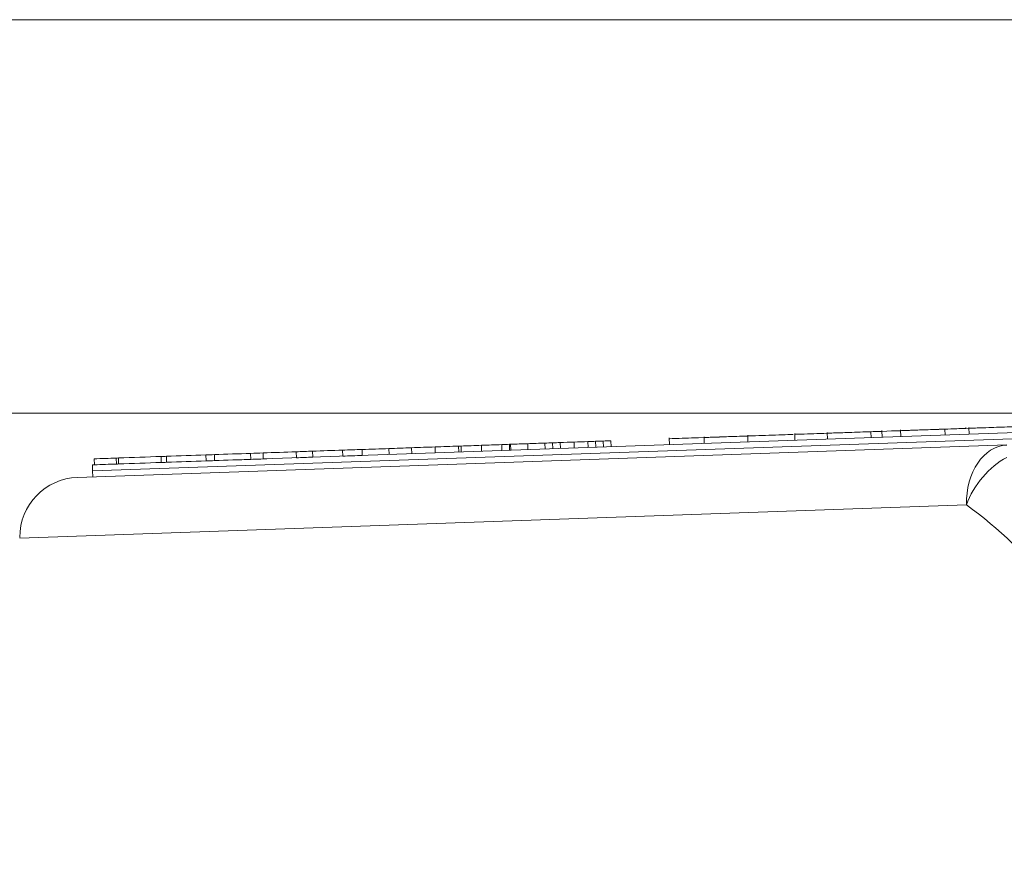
# Model space of a CAD drawing. Header units: millimetres. Extents: x 4 to 836, y 5 to 589.
# Tile 73 of 96: x 467 to 484, y 521 to 535. Entities that reach past the tile are written whole.
import ezdxf

# ---------------------------------------------------------------- set-up
doc = ezdxf.new("R2010")
doc.units = ezdxf.units.MM
doc.layers.add('1', color=7, linetype='Continuous', true_color=0xffffff)
doc.styles.add('ideas_simplex', font='simplex.shx')
doc.dimstyles.get("Standard").update_dxf_attribs({"dimtxt": 0.18, "dimasz": 0.18, "dimexe": 0.18, "dimexo": 0.0625, "dimgap": 0.09, "dimtad": 0, "dimtih": 1, "dimtoh": 1, "dimdec": 4, "dimzin": 0, "dimdsep": 46, "dimtxsty": 'Standard', "dimcen": 0.09, "dimadec": 0, "dimazin": 0, "dimtfac": 1, "dimtdec": 4, "dimtofl": 0, "dimtmove": 0, "dimatfit": 3, "dimfxl": 1, "dimtolj": 1, "dimtzin": 0, "dimarcsym": 0})

# ---------------------------------------------------------------- blocks, each defined once
blk = doc.blocks.new('_U3')
at = {"layer": '1', "color": 152, "lineweight": 13}
for p, q in [((503.061681, 528.704345), (443.231365, 528.704345)), ((503.061681, 474.704345), (443.231365, 474.704345))]:
    blk.add_line(p, q, dxfattribs=at)
at = {"layer": '1', "color": 27, "lineweight": 13}
blk.add_line((445.231365, 528.704345), (445.231365, 474.704345), dxfattribs=at)
at = {"layer": '1', "color": 87, "lineweight": 25}
for p, q in [((443.731365, 510.291845), (438.106365, 510.291845)), ((438.106365, 510.291845), (438.106365, 508.791845)), ((443.731365, 508.791845), (443.731365, 510.291845)), ((438.106365, 494.616845), (438.106365, 493.116845)), ((443.731365, 493.116845), (443.731365, 494.616845)), ((438.106365, 493.116845), (443.731365, 493.116845))]:
    blk.add_line(p, q, dxfattribs=at)
at = {"layer": '1', "color": 27, "lineweight": 18}
for points in [[(445.231365, 528.704345), (445.760346, 525.704347), (444.702384, 525.704343)], [(445.231365, 474.704345), (444.702384, 477.704343), (445.760346, 477.704347)]]:
    blk.add_solid(points, dxfattribs=at)
at = {"layer": '1', "color": 87, "linetype": 'Continuous', "lineweight": 25, "char_height": 3, "attachment_point": 7, "rotation": 90, "line_spacing_factor": 1.204819, "style": 'ideas_simplex'}
for s, insert in [('\\W1.1692;2.126', (443.577865, 494.564345)), ('\\W1.0362;54', (436.265365, 499.019345))]:
    blk.add_mtext(s, dxfattribs=dict(at, insert=insert))

msp = doc.modelspace()

# ---------------------------------------------------------------- linework, layer by layer
at = {"layer": '1', "color": 251, "linetype": 'Continuous', "lineweight": 18}
msp.add_line((584.912, 535.261), (453.895, 535.261), dxfattribs=at)
at = {"layer": '1', "color": 7, "linetype": 'Continuous', "lineweight": 18}
for p, q in [((470.368, 527.906), (485.789, 528.444)), ((468.473, 527.84), (468.508, 527.841)), ((468.473, 527.84), (468.477, 527.74)), ((468.875, 527.854), (468.91, 527.855)), ((469.622, 527.88), (469.709, 527.883))]:
    msp.add_line(p, q, dxfattribs=at)
at = {"layer": '1', "color": 5, "linetype": 'Continuous', "lineweight": 18}
for p, q in [((482.681, 528.436), (482.684, 528.336)), ((483.032, 528.448), (483.032, 528.461)), ((483.08, 528.462), (483.084, 528.35)), ((478.087, 528.288), (478.09, 528.176)), ((478.668, 528.308), (478.672, 528.196)), ((479.395, 528.334), (479.398, 528.221)), ((480.179, 528.361), (480.182, 528.249)), ((480.719, 528.38), (480.723, 528.268)), ((481.448, 528.393), (481.452, 528.293)), ((481.635, 528.299), (481.631, 528.412)), ((481.945, 528.423), (481.949, 528.31))]:
    msp.add_line(p, q, dxfattribs=at)
at = {"layer": '1', "color": 18, "linetype": 'Continuous', "lineweight": 18}
for p, q in [((468.477, 527.74), (483.967, 528.281)), ((468.48, 527.64), (468.477, 527.74))]:
    msp.add_line(p, q, dxfattribs=at)
at = {"layer": '1', "color": 252, "linetype": 'Continuous', "lineweight": 18}
msp.add_line((468.227, 527.631), (483.713, 528.172), dxfattribs=at)
at = {"layer": '1', "color": 163, "linetype": 'Continuous', "lineweight": 18}
for p, q in [((473.413, 528.112), (473.417, 528.012)), ((473.793, 528.126), (473.797, 528.026)), ((474.185, 528.139), (474.189, 528.039)), ((474.577, 528.153), (474.58, 528.053)), ((474.619, 528.154), (474.622, 528.055)), ((474.957, 528.166), (474.961, 528.066)), ((475.296, 528.178), (475.299, 528.078)), ((475.424, 528.183), (475.427, 528.083)), ((475.444, 528.183), (475.447, 528.083)), ((475.729, 528.193), (475.733, 528.093)), ((476.014, 528.203), (476.018, 528.103)), ((476.143, 528.208), (476.146, 528.108)), ((476.269, 528.212), (476.273, 528.112)), ((476.501, 528.22), (476.505, 528.12)), ((476.733, 528.228), (476.737, 528.128)), ((476.861, 528.233), (476.865, 528.133)), ((476.989, 528.237), (476.993, 528.137)), ((477.117, 528.242), (477.121, 528.142)), ((468.504, 527.941), (468.507, 527.841)), ((468.872, 527.954), (468.875, 527.854)), ((468.906, 527.955), (468.91, 527.855)), ((469.618, 527.98), (469.622, 527.88)), ((469.706, 527.983), (469.709, 527.883)), ((470.364, 528.006), (470.368, 527.906)), ((470.506, 528.011), (470.509, 527.911)), ((471.111, 528.032), (471.114, 527.932)), ((471.318, 528.039), (471.321, 527.939)), ((471.869, 528.058), (471.873, 527.958)), ((472.143, 528.068), (472.146, 527.968)), ((472.641, 528.085), (472.645, 527.985)), ((472.968, 528.097), (472.972, 527.997))]:
    msp.add_line(p, q, dxfattribs=at)
at = {"layer": '1', "color": 252, "linetype": 'Continuous', "lineweight": 13}
msp.add_line((483.041, 527.172), (467.262, 526.621), dxfattribs=at)
at = {"layer": '1', "color": 252, "linetype": 'Continuous', "lineweight": 18}
msp.add_arc((468.262, 526.632), 1, 92, 180, dxfattribs=at)
at = {"layer": '1', "color": 252, "linetype": 'Continuous', "lineweight": 13}
for centre, major_axis, ratio, start_param, end_param in [((483.748, 527.172), (0.035, -0.999), 0.706891, 3.141593, 4.687709), ((483.748, 527.172), (-0.585, -0.811), 0.629764, 4.040123, 5.139183), ((478.726, 521.204), (7.367, 0), 0.99939, 0.672925, 0.945109)]:
    msp.add_ellipse(centre, major_axis=major_axis, ratio=ratio, start_param=start_param, end_param=end_param, dxfattribs=at)
at = {"layer": '1', "color": 5, "linetype": 'Continuous', "lineweight": 18}
for points, knots in [([(482.686, 528.436), (483.072, 528.45), (483.172, 528.453), (482.402, 528.426), (482.071, 528.415), (481.633, 528.399), (481.572, 528.397), (481.51, 528.395), (481.448, 528.393)], [0, 0, 0, 0, 0.443104, 0.443104, 0.910732, 0.910732, 0.910732, 1, 1, 1, 1]), ([(479.395, 528.321), (479.082, 528.31), (478.77, 528.299), (478.457, 528.288), (478.391, 528.286), (478.317, 528.284), (478.251, 528.281), (478.213, 528.28), (478.175, 528.279), (478.137, 528.277), (478.103, 528.276), (478.087, 528.276), (478.087, 528.276)], [0, 0, 0, 0, 0.721271, 0.721271, 0.721271, 0.848963, 0.848963, 0.848963, 0.935566, 0.935566, 0.935566, 1, 1, 1, 1]), ([(479.395, 528.321), (479.274, 528.317), (479.153, 528.313), (479.031, 528.309), (478.96, 528.306), (478.89, 528.304), (478.826, 528.301), (478.79, 528.3), (478.754, 528.299), (478.718, 528.298), (478.685, 528.296), (478.668, 528.296), (478.668, 528.296)], [0, 0, 0, 0, 0.485913, 0.485913, 0.485913, 0.724454, 0.724454, 0.724454, 0.882072, 0.882072, 0.882072, 1, 1, 1, 1]), ([(480.151, 528.348), (480.093, 528.346), (480.035, 528.344), (479.976, 528.342), (479.812, 528.336), (479.677, 528.331), (479.441, 528.323), (479.396, 528.321), (479.395, 528.321)], [0, 0, 0, 0, 0.209202, 0.209202, 0.209202, 0.709133, 0.709133, 1, 1, 1, 1]), ([(481.632, 528.399), (481.632, 528.399), (481.584, 528.398), (481.485, 528.394), (481.171, 528.383), (480.858, 528.372), (480.545, 528.361), (480.484, 528.359), (480.409, 528.357), (480.338, 528.354), (480.302, 528.353), (480.266, 528.352), (480.231, 528.35), (480.196, 528.349), (480.178, 528.349), (480.179, 528.349)], [0, 0, 0, 0, 0.144603, 0.144603, 0.144603, 0.782041, 0.782041, 0.782041, 0.883593, 0.883593, 0.883593, 0.947526, 0.947526, 0.947526, 1, 1, 1, 1]), ([(481.448, 528.393), (481.328, 528.389), (481.207, 528.385), (481.086, 528.38), (481.02, 528.378), (480.946, 528.375), (480.88, 528.373), (480.843, 528.372), (480.806, 528.371), (480.769, 528.369), (480.735, 528.368), (480.718, 528.367), (480.719, 528.367)], [0, 0, 0, 0, 0.500224, 0.500224, 0.500224, 0.729402, 0.729402, 0.729402, 0.880565, 0.880565, 0.880565, 1, 1, 1, 1])]:
    msp.add_open_spline(points, degree=3, knots=knots, dxfattribs=at)
at = {"layer": '1', "color": 5, "linetype": 'Continuous', "lineweight": 18, "extrusion": (6.66814e-07, -1.90951e-05, 1)}
msp.add_open_spline([(482.681, 528.436), (482.558, 528.432), (482.436, 528.427), (482.313, 528.423), (482.239, 528.421), (482.171, 528.418), (482.11, 528.416), (482.072, 528.415), (482.033, 528.413), (481.994, 528.412), (481.961, 528.411), (481.945, 528.41), (481.946, 528.41)], degree=3, knots=[0, 0, 0, 0, 0.458271, 0.458271, 0.458271, 0.700604, 0.700604, 0.700604, 0.877903, 0.877903, 0.877903, 1, 1, 1, 1], dxfattribs=at)
at = {"layer": '1', "color": 5, "linetype": 'Continuous', "lineweight": 18}
msp.add_open_spline([(483.08, 528.45), (482.947, 528.445), (482.814, 528.441), (482.681, 528.436)], degree=3, dxfattribs=at)
at = {"layer": '1', "color": 5, "linetype": 'Continuous', "lineweight": 18, "extrusion": (2.05724e-08, -5.89117e-07, 1)}
msp.add_open_spline([(483.81, 528.475), (483.691, 528.471), (483.573, 528.467), (483.454, 528.463), (483.405, 528.461), (483.325, 528.458), (483.251, 528.456), (483.212, 528.455), (483.173, 528.453), (483.134, 528.452), (483.098, 528.451), (483.081, 528.45), (483.08, 528.45)], degree=3, knots=[0, 0, 0, 0, 0.58073, 0.58073, 0.58073, 0.772946, 0.772946, 0.772946, 0.900161, 0.900161, 0.900161, 1, 1, 1, 1], dxfattribs=at)
at = {"layer": '1', "color": 163, "linetype": 'Continuous', "lineweight": 18}
for points in [[(472.968, 528.097), (473.116, 528.102), (473.265, 528.107), (473.413, 528.112)], [(473.413, 528.112), (473.54, 528.117), (473.667, 528.121), (473.793, 528.126)], [(473.793, 528.126), (473.924, 528.13), (474.055, 528.135), (474.185, 528.139)], [(474.185, 528.139), (474.316, 528.144), (474.446, 528.148), (474.577, 528.153)], [(474.577, 528.153), (474.591, 528.153), (474.605, 528.154), (474.619, 528.154)], [(474.619, 528.154), (474.731, 528.158), (474.844, 528.162), (474.957, 528.166)], [(474.957, 528.166), (475.07, 528.17), (475.183, 528.174), (475.296, 528.178)], [(475.296, 528.178), (475.338, 528.18), (475.381, 528.181), (475.424, 528.183)], [(475.424, 528.183), (475.43, 528.183), (475.437, 528.183), (475.444, 528.183)], [(475.444, 528.183), (475.539, 528.187), (475.634, 528.19), (475.729, 528.193)], [(475.729, 528.193), (475.824, 528.197), (475.919, 528.2), (476.014, 528.203)], [(476.014, 528.203), (476.057, 528.205), (476.1, 528.206), (476.143, 528.208)], [(476.143, 528.208), (476.185, 528.209), (476.227, 528.211), (476.269, 528.212)], [(476.269, 528.212), (476.346, 528.215), (476.424, 528.217), (476.501, 528.22)], [(476.501, 528.22), (476.579, 528.223), (476.656, 528.226), (476.733, 528.228)], [(476.733, 528.228), (476.776, 528.23), (476.819, 528.231), (476.861, 528.233)], [(476.862, 528.233), (476.904, 528.234), (476.947, 528.236), (476.989, 528.237)], [(476.989, 528.237), (477.032, 528.239), (477.075, 528.24), (477.117, 528.242)], [(468.504, 527.941), (468.627, 527.945), (468.749, 527.949), (468.872, 527.954)], [(468.872, 527.954), (468.883, 527.954), (468.895, 527.955), (468.906, 527.955)], [(468.906, 527.955), (469.144, 527.963), (469.381, 527.972), (469.618, 527.98)], [(469.618, 527.98), (469.647, 527.981), (469.677, 527.982), (469.706, 527.983)], [(469.706, 527.983), (469.925, 527.991), (470.145, 527.998), (470.364, 528.006)], [(470.364, 528.006), (470.412, 528.008), (470.459, 528.009), (470.506, 528.011)], [(470.506, 528.011), (470.707, 528.018), (470.909, 528.025), (471.111, 528.032)], [(471.111, 528.032), (471.18, 528.034), (471.249, 528.037), (471.318, 528.039)], [(471.114, 527.932), (471.204, 527.935), (471.293, 527.938), (471.383, 527.941)], [(471.318, 528.039), (471.501, 528.046), (471.685, 528.052), (471.869, 528.058)], [(471.869, 528.058), (471.96, 528.062), (472.052, 528.065), (472.143, 528.068)], [(471.873, 527.958), (471.964, 527.962), (472.055, 527.965), (472.146, 527.968)], [(472.143, 528.068), (472.309, 528.074), (472.475, 528.08), (472.641, 528.085)], [(472.641, 528.085), (472.75, 528.089), (472.859, 528.093), (472.968, 528.097)], [(472.645, 527.985), (472.754, 527.989), (472.863, 527.993), (472.972, 527.997)], [(468.507, 527.841), (468.63, 527.845), (468.753, 527.85), (468.875, 527.854)], [(468.875, 527.854), (468.887, 527.854), (468.898, 527.855), (468.91, 527.855)], [(468.91, 527.855), (469.147, 527.863), (469.384, 527.872), (469.622, 527.88)], [(469.622, 527.88), (469.651, 527.881), (469.68, 527.882), (469.709, 527.883)], [(469.709, 527.883), (469.929, 527.891), (470.148, 527.898), (470.368, 527.906)], [(470.368, 527.906), (470.415, 527.908), (470.462, 527.909), (470.509, 527.911)], [(470.509, 527.911), (470.711, 527.918), (470.913, 527.925), (471.114, 527.932)]]:
    msp.add_open_spline(points, degree=3, dxfattribs=at)

# ---------------------------------------------------------------- dimensions: what is measured, and where the dimension line sits
at = {"layer": '1', "color": 87, "linetype": 'Continuous', "lineweight": 25}
dim = msp.add_linear_dim(base=(445.231, 474.704), p1=(507.812, 528.704), p2=(507.812, 474.704), angle=90, text='<>\\P[\\C87;{\\H1.00x;\\Fsimplex.shx;2.126\\Fsimplex.shx;}\\C87; ]', dimstyle='Standard', override={"dimtxt": 3, "dimasz": 3, "dimexe": 2, "dimexo": 2.5, "dimgap": 1.5, "dimtad": 1, "dimtih": 0, "dimtoh": 0, "dimdec": 2, "dimlfac": 1, "dimzin": 8, "dimdsep": 44, "dimlunit": 2, "dimtxsty": 'ideas_simplex', "dimsah": 1, "dimse1": 0, "dimse2": 0, "dimsd1": 0, "dimsd2": 0, "dimclrd": 27, "dimclre": 152, "dimclrt": 87, "dimtol": 0, "dimtm": -0.1, "dimtfac": 0.5, "dimtdec": 2, "dimtofl": 1, "dimtmove": 0, "dimtzin": 8, "dimlwd": 13, "dimlwe": 13}, dxfattribs=at)
dim.commit()
dim.dimension.update_dxf_attribs({"geometry": '_U3', "text_midpoint": (445.231, 501.704), "dimtype": 160})

doc.saveas('drawing.dxf')
